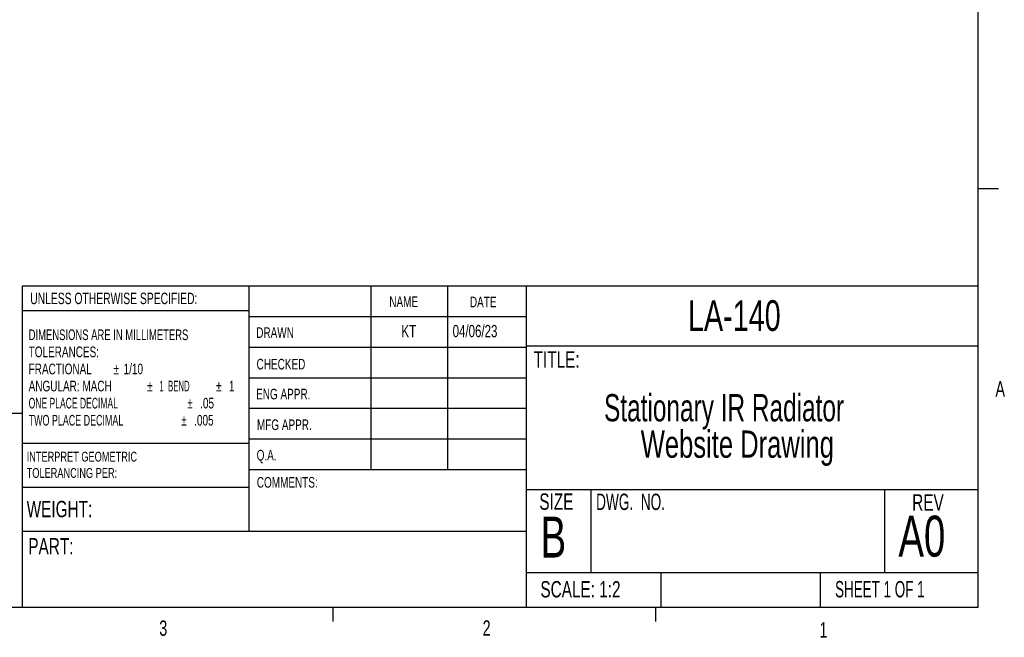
# Model space of a CAD drawing. Extents: x 11 to 421, y 5 to 275.
# Tile 8 of 10: x 267 to 420, y 5 to 101. Entities that reach past the tile are written whole.
import ezdxf
from ezdxf.enums import TextEntityAlignment as Align

# ---------------------------------------------------------------- set-up
doc = ezdxf.new("R2010")
doc.units = 0
doc.layers.get('0').update_dxf_attribs({"linetype": 'CONTINUOUS'})
doc.layers.add('FORMAT', color=7, linetype='CONTINUOUS')

msp = doc.modelspace()

# ---------------------------------------------------------------- linework, layer by layer
at = {"color": 7, "linetype": 'CONTINUOUS'}
for p, q in [((415.9568, 9.9587), (415.9568, 270.3087)), ((415.9568, 74.9374), (419.1318, 74.9374)), ((267.8305, 9.9587), (267.8305, 59.8531)), ((267.8305, 59.8531), (415.9568, 59.8531)), ((302.9194, 59.8531), (302.9194, 21.7962)), ((321.8169, 59.8531), (321.8169, 31.2781)), ((333.7175, 59.8531), (333.7175, 31.2781)), ((345.8853, 59.8531), (345.8853, 9.9587)), ((302.9194, 55.9329), (267.8305, 55.9329)), ((302.9194, 55.0906), (345.8853, 55.0906)), ((345.8853, 50.5275), (415.9568, 50.5275)), ((302.9194, 50.3281), (345.8853, 50.3281)), ((302.9194, 45.5656), (345.8853, 45.5656)), ((267.8377, 40.0518), (226.2526, 40.0518)), ((267.8377, 9.9587), (267.8377, 40.0518)), ((345.8853, 40.8031), (302.9194, 40.8031)), ((267.8305, 35.4532), (302.9194, 35.4532)), ((345.8853, 36.0406), (302.9194, 36.0406)), ((345.8853, 31.2781), (302.9194, 31.2781)), ((267.8305, 28.5952), (302.9194, 28.5952)), ((345.8853, 28.2432), (415.9568, 28.2432)), ((355.9321, 28.2432), (355.9321, 15.366)), ((401.4296, 28.2432), (401.4296, 15.366)), ((267.8305, 21.7962), (345.8853, 21.7962)), ((345.8853, 15.366), (415.9568, 15.366)), ((366.793, 15.366), (366.793, 9.9587)), ((391.4795, 15.366), (391.4795, 9.9587)), ((415.9568, 9.9587), (15.9068, 9.9587)), ((315.9379, 9.9587), (315.9379, 7.8048)), ((365.9442, 9.9587), (365.9442, 7.8048))]:
    msp.add_line(p, q, dxfattribs=at)

# ---------------------------------------------------------------- texts
for s, height, width, p in [('UNLESS OTHERWISE SPECIFIED:', 1.778, 0.674074, (269.0148, 56.4657)), ('NAME', 1.651, 0.7, (324.6806, 56.0534)), ('DATE', 1.651, 0.7, (337.1717, 56.0093)), ('LA-140', 4.7625, 0.7, (370.9781, 51.408)), ('DIMENSIONS ARE IN MILLIMETERS', 1.651, 0.663793, (268.7741, 50.9249)), ('DRAWN', 1.651, 0.7, (304.0533, 51.2532)), ('TOLERANCES: ', 1.651, 0.7, (268.7741, 48.2739)), ('TITLE:', 2.54, 0.7, (347.0502, 46.3774)), ('FRACTIONAL', 1.651, 0.7, (268.7741, 45.6229)), ('%%p', 1.651, 0.7, (281.9208, 45.6229)), ('1/10', 1.651, 0.7, (283.4934, 45.6229)), ('CHECKED', 1.651, 0.7, (304.1075, 46.3672)), ('ANGULAR: MACH', 1.651, 0.7, (268.7741, 42.9719)), ('%%p', 1.651, 0.7, (287.1478, 42.9719)), (' 1  BEND ', 1.651, 0.544444, (288.7204, 42.9719)), ('%%p', 1.651, 0.7, (297.8275, 42.9719)), (' 1', 1.651, 0.7, (299.4001, 42.9719)), ('A', 2.3813, 0.7, (418.6449, 41.9551)), ('ENG APPR.', 1.651, 0.7, (304.034, 41.7312)), ('ONE PLACE DECIMAL    ', 1.651, 0.6, (268.7741, 40.3209)), ('%%p', 1.651, 0.7, (293.3614, 40.3209)), (' .05', 1.651, 0.7, (294.934, 40.3209)), ('TWO PLACE DECIMAL  ', 1.651, 0.626316, (268.7741, 37.6699)), ('%%p', 1.651, 0.7, (292.4319, 37.6699)), (' .005', 1.651, 0.7, (294.0044, 37.6699)), ('MFG APPR.', 1.651, 0.7, (304.1597, 36.9759)), ('INTERPRET GEOMETRIC', 1.524, 0.7, (268.4657, 32.1222)), ('Q.A.', 1.651, 0.7, (304.1184, 32.2534)), ('TOLERANCING PER:', 1.524, 0.7, (268.4657, 29.5982)), ('COMMENTS:', 1.651, 0.7, (304.1406, 28.0391)), ('SIZE', 2.54, 0.7, (347.9364, 24.3425)), ('DWG.  NO.', 2.54, 0.622222, (356.7375, 24.3069)), ('REV', 2.54, 0.7, (405.7417, 24.2077)), ('WEIGHT: ', 2.54, 0.7, (268.4657, 23.1891)), ('B', 6.35, 0.7, (348.1368, 15.7975)), ('PART:', 2.54, 0.7, (268.7243, 17.4217)), ('SCALE: 1:2', 2.54, 0.7, (348.1054, 10.7491)), ('SHEET 1 OF 1', 2.54, 0.6125, (393.7877, 10.7573)), ('3', 2.3813, 0.7, (289.0208, 4.8455)), ('2', 2.3813, 0.7, (339.1483, 4.8664)), ('1', 2.3813, 0.7, (391.3712, 4.5853))]:
    msp.add_text(s, height=height, dxfattribs=dict(at, width=width)).set_placement(p, align=Align.BOTTOM_LEFT)
at = {"layer": 'FORMAT', "color": 7}
for s, height, width, p in [('KT', 1.905, 0.7, (326.5679, 51.2813)), ('04/06/23', 1.905, 0.7, (334.4992, 51.295)), ('Stationary IR Radiator', 4.233333, 0.668182, (357.9711, 37.5429)), ('Website Drawing', 4.233333, 0.7, (363.6572, 31.8984)), ('A0', 6.35, 0.7, (403.6001, 15.9366))]:
    msp.add_text(s, height=height, dxfattribs=dict(at, width=width)).set_placement(p, align=Align.BOTTOM_LEFT)

doc.saveas('drawing.dxf')
